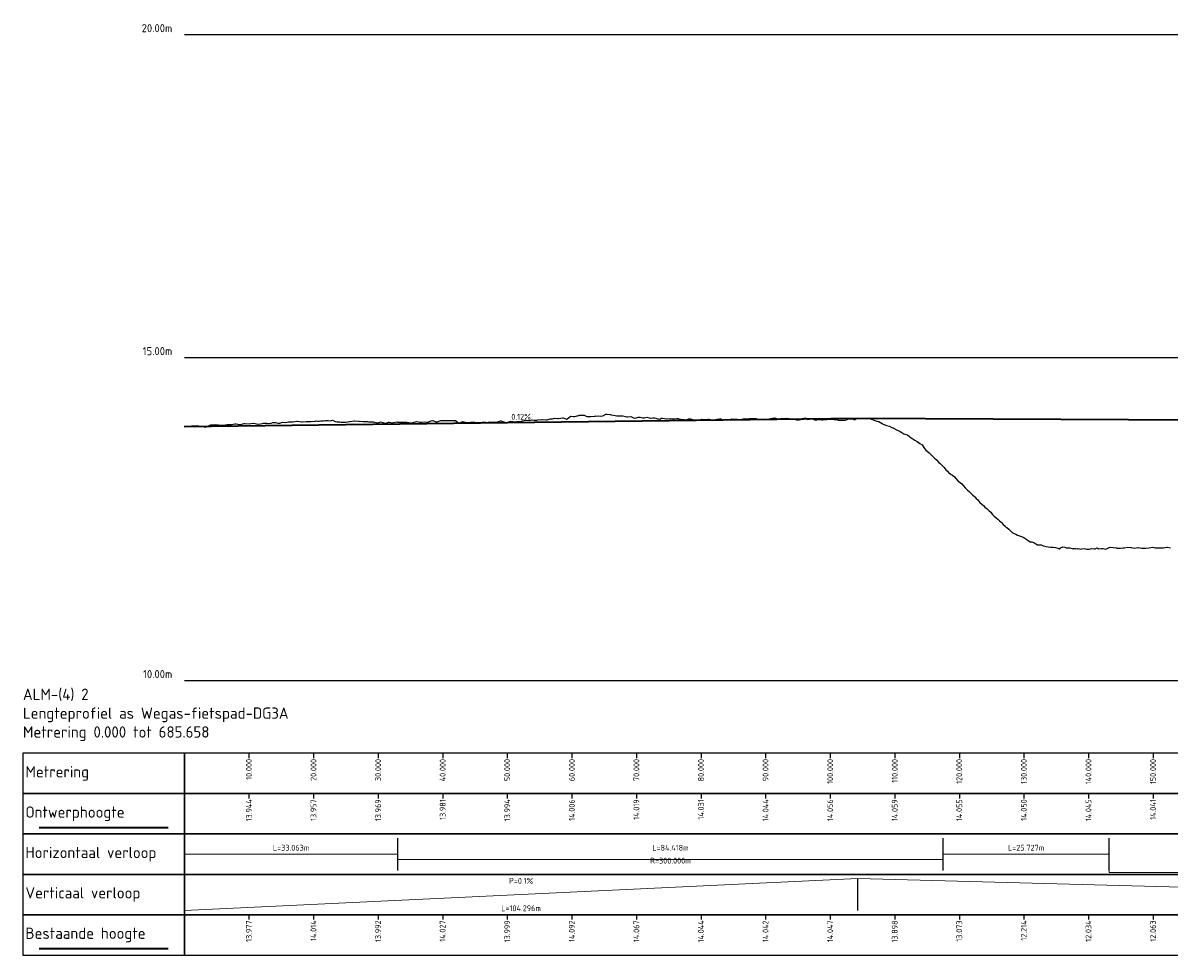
# Model space of a CAD drawing. Header units: metres. Extents: x 220364 to 225126, y 402650 to 403044.
# Tile 5 of 14: x 222409 to 222586, y 402650 to 402795. Entities that reach past the tile are written whole.
import ezdxf

# ---------------------------------------------------------------- set-up
doc = ezdxf.new("R2010")
doc.units = ezdxf.units.M
for name, color, linetype in [('C3D-PROFILE', 7, 'Continuous'), ('C3D-PROFILE_LABELING', 7, 'Continuous'), ('C3D-PROFILE_PROFILEVIEW', 7, 'Continuous'), ('C3D-PROFILE_PROFILEVIEW_LABELING', 7, 'Continuous')]:
    doc.layers.add(name, color=color, linetype=linetype)
for name, color, linetype, lineweight in [('N-WA-GW-MAAIVELD-G', 90, 'Continuous', 35), ('X-XX-AL-DETAIL_2-G', 7, 'Continuous', 25), ('X-XX-AL-PROFIELBALK-G', 7, 'Continuous', 25), ('X-XX-AL-T18', 7, 'Continuous', 18), ('X-XX-AL-T25', 7, 'Continuous', 25), ('X-XX-AL-T35', 7, 'Continuous', 35)]:
    doc.layers.add(name, color=color, linetype=linetype, lineweight=lineweight)
doc.styles.add('NLCS-ISO', font='NLCS-ISO.ttf')

# ---------------------------------------------------------------- blocks, each defined once
blk = doc.blocks.new('*U2')
at = {"layer": 'X-XX-AL-T25', "color": 7, "linetype": 'Continuous', "lineweight": 25, "insert": (205923.37, 396232.28), "char_height": 0.9, "attachment_point": 8, "rotation": 0.7151, "style": 'NLCS-ISO'}
blk.add_mtext('{\\fNLCS-ISO|b0|i0|c0|p10;\\C256;0.12%}', dxfattribs=at)
blk = doc.blocks.new('*U5')
at = {"layer": 'X-XX-AL-T25', "color": 7, "linetype": 'Continuous', "lineweight": 25, "char_height": 0.9, "attachment_point": 6, "rotation": 90, "style": 'NLCS-ISO'}
for s, insert in [('13.977', (205881.22, 396154.76)), ('14.014', (205891.22, 396154.76)), ('13.992', (205901.22, 396154.76)), ('14.027', (205911.22, 396154.76)), ('13.999', (205921.22, 396154.76)), ('14.092', (205931.22, 396154.76)), ('14.067', (205941.22, 396154.76)), ('14.044', (205951.22, 396154.76)), ('14.042', (205961.22, 396154.76)), ('14.047', (205971.22, 396154.76)), ('13.898', (205981.22, 396154.76)), ('13.073', (205991.22, 396154.76)), ('12.214', (206001.22, 396154.76)), ('12.034', (206011.22, 396154.76)), ('12.063', (206021.22, 396154.76))]:
    blk.add_mtext(s, dxfattribs=dict(at, insert=insert))
blk = doc.blocks.new('*U6')
at = {"layer": 'X-XX-AL-T25', "color": 7, "linetype": 'Continuous', "lineweight": 25, "char_height": 0.9, "attachment_point": 5, "style": 'NLCS-ISO'}
for s, insert in [('P=0.1%', (205923.37, 396160.89)), ('L=104.296m', (205923.37, 396156.64))]:
    blk.add_mtext(s, dxfattribs=dict(at, insert=insert))
blk = doc.blocks.new('*U7')
at = {"layer": 'X-XX-AL-T25', "color": 7, "linetype": 'Continuous', "lineweight": 25, "char_height": 0.9, "attachment_point": 5, "style": 'NLCS-ISO'}
for s, insert in [('L=33.063m', (205887.76, 396166.01)), ('L=84.418m', (205946.5, 396166.01)), ('L=25.727m', (206001.57, 396166.01)), ('R=300.000m', (205946.5, 396164.01))]:
    blk.add_mtext(s, dxfattribs=dict(at, insert=insert))
blk = doc.blocks.new('*U8')
at = {"layer": 'X-XX-AL-T25', "color": 7, "linetype": 'Continuous', "lineweight": 25, "char_height": 0.9, "attachment_point": 6, "rotation": 90, "style": 'NLCS-ISO'}
for s, insert in [('13.944', (205881.22, 396173.51)), ('13.957', (205891.22, 396173.51)), ('13.969', (205901.22, 396173.51)), ('13.981', (205911.22, 396173.51)), ('13.994', (205921.22, 396173.51)), ('14.006', (205931.22, 396173.51)), ('14.019', (205941.22, 396173.51)), ('14.031', (205951.22, 396173.51)), ('14.044', (205961.22, 396173.51)), ('14.056', (205971.22, 396173.51)), ('14.059', (205981.22, 396173.51)), ('14.055', (205991.22, 396173.51)), ('14.050', (206001.22, 396173.51)), ('14.045', (206011.22, 396173.51)), ('14.041', (206021.22, 396173.51))]:
    blk.add_mtext(s, dxfattribs=dict(at, insert=insert))
blk = doc.blocks.new('*U9')
at = {"layer": 'X-XX-AL-T25', "color": 7, "linetype": 'Continuous', "lineweight": 25, "char_height": 0.9, "attachment_point": 6, "rotation": 90, "style": 'NLCS-ISO'}
for s, insert in [('10.000', (205881.22, 396179.76)), ('20.000', (205891.22, 396179.76)), ('30.000', (205901.22, 396179.76)), ('40.000', (205911.22, 396179.76)), ('50.000', (205921.22, 396179.76)), ('60.000', (205931.22, 396179.76)), ('70.000', (205941.22, 396179.76)), ('80.000', (205951.22, 396179.76)), ('90.000', (205961.22, 396179.76)), ('100.000', (205971.22, 396179.76)), ('110.000', (205981.22, 396179.76)), ('120.000', (205991.22, 396179.76)), ('130.000', (206001.22, 396179.76)), ('140.000', (206011.22, 396179.76)), ('150.000', (206021.22, 396179.76))]:
    blk.add_mtext(s, dxfattribs=dict(at, insert=insert))
blk = doc.blocks.new('*U11')
at = {"layer": 'N-WA-GW-MAAIVELD-G', "color": 3, "linetype": 'Continuous', "lineweight": 35}
for p, q in [((205871.22, 396231.21), (205975.52, 396232.51)), ((205975.52, 396232.51), (206159.93, 396231.66))]:
    blk.add_line(p, q, dxfattribs=at)
blk = doc.blocks.new('*U12')
at = {"layer": 'C3D-PROFILE', "color": 7, "linetype": 'Continuous', "lineweight": -3}
for p, q in [((205930.68, 396232.51), (205931.04, 396232.83)), ((205931.04, 396232.83), (205931.5, 396232.79)), ((205931.5, 396232.79), (205931.68, 396232.77)), ((205931.68, 396232.77), (205932.25, 396232.95)), ((205932.25, 396232.95), (205932.31, 396232.96)), ((205932.31, 396232.96), (205932.32, 396232.95)), ((205932.32, 396232.95), (205932.43, 396232.96)), ((205932.43, 396232.96), (205932.93, 396232.97)), ((205932.93, 396232.97), (205933.16, 396232.96)), ((205933.16, 396232.96), (205933.55, 396232.79)), ((205933.55, 396232.79), (205934, 396232.78)), ((205934, 396232.78), (205934.18, 396232.77)), ((205934.18, 396232.77), (205934.7, 396232.8)), ((205934.7, 396232.8), (205934.8, 396232.82)), ((205934.8, 396232.82), (205934.83, 396232.82)), ((205934.83, 396232.82), (205935.42, 396232.88)), ((205935.42, 396232.88), (205935.67, 396232.82)), ((205935.67, 396232.82), (205936.05, 396232.85)), ((205936.05, 396232.85), (205936.51, 396233.11)), ((205936.51, 396233.11), (205936.67, 396233.12)), ((205936.67, 396233.12), (205937.12, 396233.07)), ((205937.12, 396233.07), (205937.14, 396233.07)), ((205937.14, 396233.07), (205937.29, 396233.03)), ((205937.29, 396233.03), (205937.35, 396233.03)), ((205937.35, 396233.03), (205937.91, 396232.95)), ((205937.91, 396232.95), (205938.21, 396232.89)), ((205938.21, 396232.89), (205938.52, 396232.88)), ((205938.52, 396232.88), (205939.06, 396232.87)), ((205939.06, 396232.87), (205939.14, 396232.86)), ((205939.14, 396232.86), (205939.34, 396232.81)), ((205939.34, 396232.81), (205939.76, 396232.72)), ((205939.76, 396232.72), (205939.92, 396232.7)), ((205939.92, 396232.7), (205940.37, 396232.75)), ((205940.37, 396232.75), (205940.77, 396232.55)), ((205940.99, 396232.49), (205941.54, 396232.66)), ((205941.54, 396232.66), (205941.6, 396232.69)), ((205941.6, 396232.69), (205941.63, 396232.69)), ((205941.63, 396232.69), (205941.81, 396232.65)), ((205941.81, 396232.65), (205942.22, 396232.55)), ((205942.5, 396232.59), (205942.83, 396232.66)), ((205942.83, 396232.66), (205943.37, 396232.5)), ((205871.22, 396231.21), (205871.62, 396231.25)), ((205871.62, 396231.25), (205871.7, 396231.28)), ((205871.7, 396231.28), (205871.77, 396231.3)), ((205871.77, 396231.3), (205872.05, 396231.22)), ((205872.05, 396231.22), (205872.36, 396231.32)), ((205872.36, 396231.32), (205872.45, 396231.33)), ((205872.45, 396231.33), (205873.1, 396231.37)), ((205873.1, 396231.37), (205873.13, 396231.37)), ((205873.13, 396231.37), (205873.48, 396231.32)), ((205873.48, 396231.32), (205873.81, 396231.28)), ((205873.81, 396231.28), (205873.84, 396231.28)), ((205873.84, 396231.28), (205874.49, 396231.13)), ((205874.49, 396231.13), (205874.58, 396231.16)), ((205874.58, 396231.16), (205875.16, 396231.45)), ((205875.16, 396231.45), (205875.32, 396231.47)), ((205875.32, 396231.47), (205875.84, 396231.49)), ((205875.84, 396231.49), (205876.06, 396231.52)), ((205876.06, 396231.52), (205876.52, 396231.48)), ((205876.52, 396231.48), (205876.8, 396231.41)), ((205876.8, 396231.41), (205877.2, 396231.45)), ((205877.2, 396231.45), (205877.54, 396231.5)), ((205877.54, 396231.5), (205877.87, 396231.52)), ((205877.87, 396231.52), (205878.28, 396231.55)), ((205878.28, 396231.55), (205878.55, 396231.54)), ((205878.55, 396231.54), (205879.02, 396231.62)), ((205879.02, 396231.62), (205879.23, 396231.63)), ((205879.23, 396231.63), (205879.76, 396231.54)), ((205879.76, 396231.54), (205879.91, 396231.52)), ((205879.91, 396231.52), (205880.5, 396231.68)), ((205880.5, 396231.68), (205880.59, 396231.7)), ((205880.59, 396231.7), (205881.24, 396231.65)), ((205881.24, 396231.65), (205881.26, 396231.65)), ((205881.26, 396231.65), (205881.51, 396231.68)), ((205881.51, 396231.68), (205881.94, 396231.73)), ((205881.94, 396231.73), (205881.98, 396231.73)), ((205881.98, 396231.73), (205882.62, 396231.56)), ((205882.62, 396231.56), (205882.72, 396231.56)), ((205882.72, 396231.56), (205883.3, 396231.7)), ((205883.3, 396231.7), (205883.46, 396231.75)), ((205883.46, 396231.75), (205883.98, 396231.76)), ((205883.98, 396231.76), (205884.2, 396231.7)), ((205884.2, 396231.7), (205884.65, 396231.74)), ((205884.65, 396231.74), (205884.94, 396231.83)), ((205884.94, 396231.83), (205885.33, 396231.84)), ((205885.33, 396231.84), (205885.68, 396231.74)), ((205885.68, 396231.74), (205886.01, 396231.76)), ((205886.01, 396231.76), (205886.42, 396231.88)), ((205886.42, 396231.88), (205886.69, 396231.85)), ((205886.69, 396231.85), (205887.17, 396231.91)), ((205887.17, 396231.91), (205887.37, 396231.93)), ((205887.37, 396231.93), (205887.91, 396231.95)), ((205887.91, 396231.95), (205888.04, 396231.97)), ((205888.04, 396231.97), (205888.65, 396232.03)), ((205888.65, 396232.03), (205888.72, 396232.03)), ((205888.72, 396232.03), (205889.39, 396231.94)), ((205889.39, 396231.94), (205889.4, 396231.93)), ((205889.4, 396231.93), (205889.53, 396231.95)), ((205889.53, 396231.95), (205890.08, 396232)), ((205890.08, 396232), (205890.13, 396232.01)), ((205890.13, 396232.01), (205890.75, 396232)), ((205890.75, 396232), (205890.87, 396231.99)), ((205890.87, 396231.99), (205891.43, 396232.05)), ((205891.43, 396232.05), (205891.52, 396232.04)), ((205891.52, 396232.04), (205891.61, 396232.09)), ((205891.61, 396232.09), (205891.87, 396232.03)), ((205891.87, 396232.03), (205892.11, 396232.07)), ((205892.11, 396232.07), (205892.35, 396232.09)), ((205892.35, 396232.09), (205892.79, 396232.12)), ((205892.79, 396232.12), (205893.09, 396232.13)), ((205893.09, 396232.13), (205893.47, 396232.15)), ((205893.47, 396232.15), (205893.83, 396232.12)), ((205893.83, 396232.12), (205894.14, 396232.18)), ((205894.14, 396232.18), (205894.57, 396232.02)), ((205894.57, 396232.02), (205894.82, 396231.94)), ((205894.82, 396231.94), (205895.31, 396231.93)), ((205895.31, 396231.93), (205895.5, 396231.88)), ((205895.5, 396231.88), (205896.05, 396231.89)), ((205896.05, 396231.89), (205896.18, 396231.89)), ((205896.18, 396231.89), (205896.79, 396232)), ((205896.79, 396232), (205896.86, 396232)), ((205896.86, 396232), (205897.53, 396232.12)), ((205897.53, 396232.12), (205897.53, 396232.12)), ((205897.53, 396232.12), (205897.56, 396232.12)), ((205897.56, 396232.12), (205898.21, 396232.06)), ((205898.21, 396232.06), (205898.27, 396232.05)), ((205898.27, 396232.05), (205898.89, 396231.99)), ((205898.89, 396231.99), (205899.01, 396231.99)), ((205899.01, 396231.99), (205899.57, 396231.98)), ((205899.57, 396231.98), (205899.75, 396231.97)), ((205899.75, 396231.97), (205900.25, 396231.95)), ((205900.25, 396231.95), (205900.49, 396231.97)), ((205900.49, 396231.97), (205900.92, 396231.84)), ((205900.92, 396231.84), (205901.23, 396231.81)), ((205901.23, 396231.81), (205901.6, 396231.95)), ((205901.6, 396231.95), (205901.97, 396231.86)), ((205901.97, 396231.86), (205902.28, 396231.75)), ((205902.28, 396231.75), (205902.71, 396231.85)), ((205902.71, 396231.85), (205902.84, 396231.9)), ((205902.84, 396231.9), (205902.96, 396231.89)), ((205902.96, 396231.89), (205903.2, 396231.84)), ((205903.2, 396231.84), (205903.45, 396231.81)), ((205903.45, 396231.81), (205903.63, 396231.85)), ((205903.63, 396231.85), (205904.2, 396231.94)), ((205904.2, 396231.94), (205904.29, 396231.9)), ((205904.29, 396231.9), (205904.31, 396231.89)), ((205904.31, 396231.89), (205904.94, 396231.9)), ((205904.94, 396231.9), (205904.99, 396231.91)), ((205904.99, 396231.91), (205905.39, 396231.91)), ((205905.39, 396231.91), (205905.66, 396231.9)), ((205905.66, 396231.9), (205905.69, 396231.9)), ((205905.69, 396231.9), (205906.33, 396231.8)), ((205906.33, 396231.8), (205906.44, 396231.8)), ((205906.44, 396231.8), (205907.01, 396231.93)), ((205907.01, 396231.93), (205907.18, 396231.98)), ((205907.18, 396231.98), (205907.68, 396231.9)), ((205907.68, 396231.9), (205907.93, 396231.9)), ((205907.93, 396231.9), (205908.35, 396231.94)), ((205908.35, 396231.94), (205908.68, 396231.92)), ((205908.68, 396231.92), (205908.98, 396231.94)), ((205908.98, 396231.94), (205909.02, 396231.94)), ((205909.02, 396231.94), (205909.43, 396232.1)), ((205909.43, 396232.1), (205909.69, 396232.13)), ((205909.69, 396232.13), (205910.19, 396231.95)), ((205910.19, 396231.95), (205910.35, 396231.96)), ((205910.35, 396231.96), (205910.95, 396232.15)), ((205910.95, 396232.15), (205911.02, 396232.16)), ((205911.02, 396232.16), (205911.46, 396232.15)), ((205911.46, 396232.15), (205911.68, 396232.14)), ((205911.68, 396232.14), (205911.71, 396232.15)), ((205911.71, 396232.15), (205912.34, 396232.17)), ((205912.34, 396232.17), (205912.47, 396232.15)), ((205912.47, 396232.15), (205913.01, 396232.15)), ((205913.01, 396232.15), (205913.23, 396232.14)), ((205913.23, 396232.14), (205913.67, 396231.8)), ((205913.67, 396231.8), (205914, 396231.85)), ((205913.67, 396231.8), (205913.67, 396231.8)), ((205914, 396231.85), (205914.33, 396232)), ((205914.33, 396232), (205914.77, 396231.87)), ((205914.77, 396231.87), (205914.98, 396231.84)), ((205914.98, 396231.84), (205915.55, 396231.92)), ((205915.55, 396231.92), (205915.64, 396231.91)), ((205915.64, 396231.91), (205916.13, 396231.88)), ((205916.13, 396231.88), (205916.29, 396231.86)), ((205916.29, 396231.86), (205916.32, 396231.86)), ((205916.32, 396231.86), (205916.95, 396231.85)), ((205916.95, 396231.85), (205917.09, 396231.82)), ((205917.09, 396231.82), (205917.6, 396231.93)), ((205917.6, 396231.93), (205917.87, 396231.87)), ((205917.87, 396231.87), (205918.26, 396231.81)), ((205918.26, 396231.81), (205918.36, 396231.88)), ((205918.36, 396231.88), (205918.43, 396231.93)), ((205918.43, 396231.93), (205918.65, 396231.91)), ((205918.65, 396231.91), (205918.9, 396231.88)), ((205918.9, 396231.88), (205919.14, 396231.93)), ((205919.14, 396231.93), (205919.44, 396231.91)), ((205919.44, 396231.91), (205919.55, 396231.91)), ((205919.55, 396231.91), (205920.07, 396232.06)), ((205920.07, 396232.06), (205920.2, 396232.09)), ((205920.2, 396232.09), (205920.22, 396232.09)), ((205920.22, 396232.09), (205920.84, 396231.87)), ((205920.84, 396231.87), (205921.01, 396231.83)), ((205921.01, 396231.83), (205921.49, 396231.94)), ((205921.49, 396231.94), (205921.8, 396232.05)), ((205921.8, 396232.05), (205922.14, 396231.99)), ((205922.14, 396231.99), (205922.59, 396231.95)), ((205922.59, 396231.95), (205922.78, 396232)), ((205922.78, 396232), (205923.05, 396232.01)), ((205923.05, 396232.01), (205923.39, 396232.03)), ((205923.39, 396232.03), (205923.42, 396232.04)), ((205923.42, 396232.04), (205923.57, 396232.08)), ((205923.57, 396232.08), (205924.06, 396232.23)), ((205924.06, 396232.23), (205924.19, 396232.19)), ((205924.19, 396232.19), (205924.7, 396232.15)), ((205924.7, 396232.15), (205924.99, 396232.28)), ((205924.99, 396232.28), (205925.34, 396232.23)), ((205925.34, 396232.23), (205925.8, 396232.21)), ((205925.8, 396232.21), (205925.98, 396232.28)), ((205925.98, 396232.28), (205926.6, 396232.31)), ((205926.6, 396232.31), (205926.62, 396232.31)), ((205926.62, 396232.31), (205926.67, 396232.3)), ((205926.67, 396232.3), (205927.25, 396232.25)), ((205927.25, 396232.25), (205927.41, 396232.24)), ((205927.41, 396232.24), (205927.74, 396232.37)), ((205927.74, 396232.37), (205927.89, 396232.43)), ((205927.89, 396232.43), (205928.22, 396232.43)), ((205928.22, 396232.43), (205928.52, 396232.51)), ((205928.52, 396232.51), (205929.04, 396232.47)), ((205929.04, 396232.47), (205929.15, 396232.44)), ((205929.15, 396232.44), (205929.52, 396232.51)), ((205929.52, 396232.51), (205929.78, 396232.57)), ((205929.78, 396232.57), (205929.86, 396232.56)), ((205929.86, 396232.56), (205930.41, 396232.36)), ((205930.41, 396232.36), (205930.68, 396232.51)), ((205940.77, 396232.55), (205940.99, 396232.49)), ((205942.22, 396232.55), (205942.5, 396232.59)), ((205943.37, 396232.5), (205943.43, 396232.5)), ((205943.43, 396232.5), (205943.77, 396232.58)), ((205943.77, 396232.58), (205944.04, 396232.56)), ((205944.04, 396232.56), (205944.25, 396232.49)), ((205944.25, 396232.49), (205944.49, 396232.4)), ((205944.49, 396232.4), (205944.65, 396232.39)), ((205944.65, 396232.39), (205944.85, 396232.34)), ((205944.85, 396232.34), (205945.12, 396232.51)), ((205945.12, 396232.51), (205945.26, 396232.52)), ((205945.26, 396232.52), (205945.58, 396232.47)), ((205945.58, 396232.47), (205945.87, 396232.4)), ((205945.87, 396232.4), (205946, 396232.42)), ((205946, 396232.42), (205946.48, 396232.47)), ((205946.48, 396232.47), (205946.5, 396232.47)), ((205946.5, 396232.47), (205946.88, 396232.43)), ((205946.88, 396232.43), (205947.08, 396232.4)), ((205947.08, 396232.4), (205947.5, 396232.44)), ((205947.5, 396232.44), (205947.69, 396232.45)), ((205947.69, 396232.45), (205947.78, 396232.42)), ((205947.78, 396232.42), (205948.29, 396232.32)), ((205948.29, 396232.32), (205948.67, 396232.33)), ((205948.67, 396232.33), (205948.89, 396232.28)), ((205948.89, 396232.28), (205949.35, 396232.41)), ((205949.35, 396232.41), (205949.5, 396232.43)), ((205949.5, 396232.43), (205949.57, 396232.42)), ((205949.57, 396232.42), (205950.1, 396232.25)), ((205950.1, 396232.25), (205950.46, 396232.26)), ((205950.46, 396232.26), (205950.7, 396232.26)), ((205950.7, 396232.26), (205951.19, 396232.33)), ((205951.19, 396232.33), (205951.2, 396232.33)), ((205951.2, 396232.33), (205951.3, 396232.34)), ((205951.3, 396232.34), (205951.36, 396232.32)), ((205951.36, 396232.32), (205951.9, 396232.32)), ((205951.9, 396232.32), (205952.28, 396232.38)), ((205952.28, 396232.38), (205952.5, 396232.34)), ((205952.5, 396232.34), (205952.91, 396232.27)), ((205952.91, 396232.27), (205953.09, 396232.23)), ((205953.09, 396232.23), (205953.19, 396232.25)), ((205953.19, 396232.25), (205953.69, 396232.37)), ((205953.69, 396232.37), (205954.11, 396232.43)), ((205954.11, 396232.43), (205954.22, 396232.41)), ((205954.22, 396232.41), (205954.29, 396232.39)), ((205954.29, 396232.39), (205954.58, 396232.26)), ((205954.58, 396232.26), (205954.88, 396232.33)), ((205954.88, 396232.33), (205954.94, 396232.32)), ((205954.94, 396232.32), (205955.03, 396232.31)), ((205955.03, 396232.31), (205955.48, 396232.32)), ((205955.48, 396232.32), (205955.88, 396232.38)), ((205955.88, 396232.38), (205955.94, 396232.39)), ((205955.94, 396232.39), (205956.07, 396232.38)), ((205956.07, 396232.38), (205956.3, 396232.38)), ((205956.3, 396232.38), (205956.67, 396232.36)), ((205956.67, 396232.36), (205956.88, 396232.34)), ((205956.88, 396232.34), (205957.26, 396232.32)), ((205957.26, 396232.32), (205957.82, 396232.43)), ((205957.82, 396232.43), (205957.85, 396232.43)), ((205957.85, 396232.43), (205957.89, 396232.44)), ((205957.89, 396232.44), (205958.44, 396232.43)), ((205958.44, 396232.43), (205958.76, 396232.47)), ((205958.76, 396232.47), (205959.03, 396232.48)), ((205959.03, 396232.48), (205959.48, 396232.48)), ((205959.48, 396232.48), (205959.62, 396232.47)), ((205959.62, 396232.47), (205959.7, 396232.44)), ((205959.7, 396232.44), (205960.21, 396232.33)), ((205960.21, 396232.33), (205960.57, 396232.33)), ((205960.57, 396232.33), (205960.64, 396232.33)), ((205960.64, 396232.33), (205960.8, 396232.31)), ((205960.8, 396232.31), (205961.04, 396232.28)), ((205961.04, 396232.28), (205961.38, 396232.34)), ((205961.38, 396232.34), (205961.6, 396232.34)), ((205961.6, 396232.34), (205961.97, 396232.44)), ((205961.97, 396232.44), (205962.53, 396232.57)), ((205962.53, 396232.57), (205962.55, 396232.57)), ((205962.55, 396232.57), (205962.57, 396232.57)), ((205962.57, 396232.57), (205963.14, 396232.42)), ((205963.14, 396232.42), (205963.53, 396232.44)), ((205963.53, 396232.44), (205963.65, 396232.46)), ((205963.65, 396232.46), (205964.02, 396232.47)), ((205964.02, 396232.47), (205964.31, 396232.47)), ((205964.31, 396232.47), (205964.49, 396232.49)), ((205964.49, 396232.49), (205964.89, 396232.45)), ((205964.89, 396232.45), (205965.26, 396232.39)), ((205965.26, 396232.39), (205965.46, 396232.35)), ((205965.46, 396232.35), (205965.48, 396232.35)), ((205965.48, 396232.35), (205965.5, 396232.35)), ((205965.5, 396232.35), (205966.06, 396232.26)), ((205966.06, 396232.26), (205966.45, 396232.28)), ((205966.45, 396232.28), (205966.64, 396232.32)), ((205966.64, 396232.32), (205966.9, 396232.45)), ((205966.9, 396232.45), (205967.22, 396232.53)), ((205967.22, 396232.53), (205967.3, 396232.57)), ((205967.3, 396232.57), (205967.44, 396232.51)), ((205967.44, 396232.51), (205967.66, 396232.36)), ((205967.66, 396232.36), (205967.79, 396232.32)), ((205967.79, 396232.32), (205968.3, 396232.4)), ((205968.3, 396232.4), (205968.37, 396232.4)), ((205968.37, 396232.4), (205968.43, 396232.39)), ((205968.43, 396232.39), (205968.95, 396232.21)), ((205968.95, 396232.21), (205969.42, 396232.31)), ((205969.42, 396232.31), (205969.53, 396232.33)), ((205969.53, 396232.33), (205969.7, 396232.32)), ((205969.7, 396232.32), (205969.95, 396232.28)), ((205969.95, 396232.28), (205970.11, 396232.26)), ((205970.11, 396232.26), (205970.42, 396232.31)), ((205970.42, 396232.31), (205970.69, 396232.31)), ((205970.69, 396232.31), (205971.04, 396232.36)), ((205971.04, 396232.36), (205971.26, 396232.35)), ((205971.26, 396232.35), (205971.43, 396232.36)), ((205971.43, 396232.36), (205971.83, 396232.31)), ((205971.83, 396232.31), (205972.36, 396232.25)), ((205972.36, 396232.25), (205972.41, 396232.24)), ((205972.41, 396232.24), (205972.45, 396232.23)), ((205972.45, 396232.23), (205972.98, 396232.21)), ((205972.98, 396232.21), (205973.46, 396232.21)), ((205973.46, 396232.21), (205973.56, 396232.18)), ((205973.56, 396232.18), (205973.68, 396232.25)), ((205973.68, 396232.25), (205974.13, 396232.42)), ((205974.13, 396232.42), (205974.48, 396232.43)), ((205974.48, 396232.43), (205974.63, 396232.41)), ((205974.63, 396232.41), (205974.64, 396232.4)), ((205974.64, 396232.4), (205974.71, 396232.39)), ((205974.71, 396232.39), (205974.99, 396232.28)), ((205974.99, 396232.28), (205975.28, 396232.39)), ((205975.28, 396232.39), (205975.36, 396232.48)), ((205975.36, 396232.48), (205975.52, 396232.51)), ((205975.52, 396232.51), (205975.85, 396232.51)), ((205975.85, 396232.51), (205976.23, 396232.49)), ((205976.23, 396232.49), (205976.41, 396232.46)), ((205976.41, 396232.46), (205976.57, 396232.49)), ((205976.57, 396232.49), (205976.98, 396232.49)), ((205976.98, 396232.49), (205977.49, 396232.39)), ((205977.49, 396232.39), (205977.55, 396232.37)), ((205977.55, 396232.37), (205977.61, 396232.35)), ((205977.61, 396232.35), (205978.12, 396232.14)), ((205978.12, 396232.14), (205978.65, 396232.02)), ((205978.65, 396232.02), (205978.69, 396232.02)), ((205978.69, 396232.02), (205978.74, 396232)), ((205978.74, 396232), (205979.26, 396231.67)), ((205979.26, 396231.67), (205979.33, 396231.65)), ((205979.33, 396231.65), (205979.71, 396231.49)), ((205979.71, 396231.49), (205979.83, 396231.44)), ((205979.83, 396231.44), (205979.96, 396231.39)), ((205979.96, 396231.39), (205980.39, 396231.28)), ((205980.39, 396231.28), (205980.79, 396231.08)), ((205980.79, 396231.08), (205980.96, 396231.02)), ((205980.96, 396231.02), (205981.14, 396230.91)), ((205981.14, 396230.91), (205981.52, 396230.73)), ((205981.52, 396230.73), (205981.86, 396230.57)), ((205981.86, 396230.57), (205982.09, 396230.44)), ((205982.09, 396230.44), (205982.33, 396230.29)), ((205982.33, 396230.29), (205982.65, 396230.09)), ((205982.65, 396230.09), (205982.94, 396230.01)), ((205982.94, 396230.01), (205983.22, 396229.95)), ((205983.22, 396229.95), (205983.52, 396229.65)), ((205983.52, 396229.65), (205983.78, 396229.47)), ((205983.78, 396229.47), (205984.01, 396229.29)), ((205984.01, 396229.29), (205984.02, 396229.29)), ((205984.02, 396229.29), (205984.34, 396229.13)), ((205984.34, 396229.13), (205984.68, 396228.9)), ((205984.68, 396228.9), (205984.9, 396228.73)), ((205984.9, 396228.73), (205985.12, 396228.6)), ((205985.12, 396228.6), (205985.46, 396228.38)), ((205985.46, 396228.38), (205985.81, 396227.84)), ((205985.81, 396227.84), (205986.02, 396227.55)), ((205986.02, 396227.55), (205986.23, 396227.38)), ((205986.23, 396227.38), (205986.58, 396227.15)), ((205986.58, 396227.15), (205986.94, 396226.79)), ((205986.94, 396226.79), (205987.14, 396226.58)), ((205987.14, 396226.58), (205987.34, 396226.38)), ((205987.34, 396226.38), (205987.7, 396226.05)), ((205987.7, 396226.05), (205988.07, 396225.66)), ((205988.07, 396225.66), (205988.26, 396225.49)), ((205988.26, 396225.49), (205988.45, 396225.29)), ((205988.45, 396225.29), (205988.71, 396225.03)), ((205988.71, 396225.03), (205988.82, 396224.91)), ((205988.82, 396224.91), (205989.19, 396224.48)), ((205989.19, 396224.48), (205989.38, 396224.31)), ((205989.38, 396224.31), (205989.57, 396224.1)), ((205989.57, 396224.1), (205989.94, 396223.8)), ((205989.94, 396223.8), (205990.19, 396223.69)), ((205990.19, 396223.69), (205990.5, 396223.41)), ((205990.5, 396223.41), (205990.7, 396223.18)), ((205990.7, 396223.18), (205991.06, 396222.74)), ((205991.06, 396222.74), (205991.41, 396222.49)), ((205991.41, 396222.49), (205991.61, 396222.33)), ((205991.61, 396222.33), (205991.82, 396222.1)), ((205991.82, 396222.1), (205992.17, 396221.7)), ((205992.17, 396221.7), (205992.51, 396221.39)), ((205992.51, 396221.39), (205992.73, 396221.18)), ((205992.73, 396221.18), (205992.95, 396220.97)), ((205992.95, 396220.97), (205993.29, 396220.64)), ((205993.29, 396220.64), (205993.62, 396220.32)), ((205993.62, 396220.32), (205993.85, 396220.08)), ((205993.85, 396220.08), (205994.08, 396219.85)), ((205994.08, 396219.85), (205994.4, 396219.47)), ((205994.4, 396219.47), (205994.72, 396219.21)), ((205994.72, 396219.21), (205994.96, 396218.98)), ((205994.96, 396218.98), (205995.2, 396218.75)), ((205995.2, 396218.75), (205995.52, 396218.47)), ((205995.52, 396218.47), (205995.83, 396218.18)), ((205995.83, 396218.18), (205996.08, 396217.95)), ((205996.08, 396217.95), (205996.33, 396217.67)), ((205996.33, 396217.67), (205996.64, 396217.33)), ((205996.64, 396217.33), (205996.93, 396217.07)), ((205996.93, 396217.07), (205997.19, 396216.9)), ((205997.19, 396216.9), (205997.46, 396216.61)), ((205997.46, 396216.61), (205997.65, 396216.44)), ((205997.65, 396216.44), (205997.75, 396216.35)), ((205997.75, 396216.35), (205998.03, 396216.07)), ((205998.03, 396216.07), (205998.31, 396215.77)), ((205998.31, 396215.77), (205998.4, 396215.7)), ((205998.4, 396215.7), (205998.58, 396215.57)), ((205998.58, 396215.57), (205998.87, 396215.34)), ((205998.87, 396215.34), (205999.15, 396215.07)), ((205999.15, 396215.07), (205999.43, 396214.82)), ((205999.43, 396214.82), (205999.71, 396214.64)), ((205999.71, 396214.64), (205999.98, 396214.54)), ((205999.98, 396214.54), (206000.25, 396214.41)), ((206000.25, 396214.41), (206000.54, 396214.29)), ((206000.54, 396214.29), (206000.84, 396214.2)), ((206000.84, 396214.2), (206001.1, 396214.1)), ((206001.1, 396214.1), (206001.36, 396213.95)), ((206001.36, 396213.95), (206001.66, 396213.74)), ((206001.66, 396213.74), (206001.96, 396213.54)), ((206001.96, 396213.54), (206002.21, 396213.38)), ((206002.21, 396213.38), (206002.46, 396213.35)), ((206002.46, 396213.35), (206002.77, 396213.25)), ((206002.77, 396213.25), (206003.09, 396213.06)), ((206003.09, 396213.06), (206003.33, 396212.9)), ((206003.33, 396212.9), (206003.57, 396212.88)), ((206003.57, 396212.88), (206003.89, 396212.9)), ((206003.89, 396212.9), (206004.21, 396212.75)), ((206004.21, 396212.75), (206004.45, 396212.69)), ((206004.45, 396212.69), (206004.67, 396212.64)), ((206004.67, 396212.64), (206005, 396212.58)), ((206005, 396212.58), (206005.34, 396212.56)), ((206005.34, 396212.56), (206005.56, 396212.53)), ((206005.56, 396212.53), (206005.78, 396212.52)), ((206005.78, 396212.52), (206006.12, 396212.48)), ((206006.12, 396212.48), (206006.47, 396212.38)), ((206006.47, 396212.38), (206006.68, 396212.28)), ((206006.68, 396212.28), (206006.89, 396212.43)), ((206006.89, 396212.43), (206007.24, 396212.58)), ((206007.24, 396212.58), (206007.59, 396212.54)), ((206007.59, 396212.54), (206007.79, 396212.43)), ((206007.79, 396212.43), (206007.99, 396212.45)), ((206007.99, 396212.45), (206008.35, 396212.44)), ((206008.35, 396212.44), (206008.72, 396212.35)), ((206008.72, 396212.35), (206008.85, 396212.31)), ((206008.85, 396212.31), (206008.91, 396212.33)), ((206008.91, 396212.33), (206009.22, 396212.33)), ((206009.22, 396212.33), (206009.47, 396212.31)), ((206009.47, 396212.31), (206009.59, 396212.33)), ((206009.59, 396212.33), (206009.85, 396212.26)), ((206009.85, 396212.26), (206010.03, 396212.23)), ((206010.03, 396212.23), (206010.2, 396212.27)), ((206010.2, 396212.27), (206010.58, 396212.34)), ((206010.58, 396212.34), (206010.97, 396212.23)), ((206010.97, 396212.23), (206011.14, 396212.22)), ((206011.14, 396212.22), (206011.31, 396212.25)), ((206011.31, 396212.25), (206011.7, 396212.33)), ((206011.7, 396212.33), (206012.1, 396212.29)), ((206012.1, 396212.29), (206012.26, 396212.27)), ((206012.26, 396212.27), (206012.58, 396212.43)), ((206012.58, 396212.43), (206012.82, 396212.29)), ((206012.82, 396212.29), (206013.23, 396212.32)), ((206013.23, 396212.32), (206013.37, 396212.35)), ((206013.37, 396212.35), (206013.52, 396212.33)), ((206013.52, 396212.33), (206013.93, 396212.25)), ((206013.93, 396212.25), (206014.35, 396212.46)), ((206014.35, 396212.46), (206014.43, 396212.48)), ((206014.43, 396212.48), (206014.49, 396212.5)), ((206014.49, 396212.5), (206014.62, 396212.53)), ((206014.62, 396212.53), (206015.05, 396212.51)), ((206015.05, 396212.51), (206015.49, 396212.42)), ((206015.49, 396212.42), (206015.6, 396212.37)), ((206015.6, 396212.37), (206015.72, 396212.39)), ((206015.72, 396212.39), (206016.16, 396212.37)), ((206016.16, 396212.37), (206016.62, 396212.43)), ((206016.62, 396212.43), (206016.72, 396212.43)), ((206016.72, 396212.43), (206016.81, 396212.46)), ((206016.81, 396212.46), (206017.27, 396212.56)), ((206017.27, 396212.56), (206017.76, 396212.5)), ((206017.76, 396212.5), (206017.83, 396212.48)), ((206017.83, 396212.48), (206017.9, 396212.47)), ((206017.9, 396212.47), (206018.39, 396212.37)), ((206018.39, 396212.37), (206018.89, 396212.48)), ((206018.89, 396212.48), (206018.95, 396212.49)), ((206018.95, 396212.49), (206018.99, 396212.48)), ((206018.99, 396212.48), (206019.5, 396212.39)), ((206019.5, 396212.39), (206020.03, 396212.37)), ((206020.03, 396212.37), (206020.06, 396212.38)), ((206020.06, 396212.38), (206020.09, 396212.38)), ((206020.09, 396212.38), (206020.62, 396212.46)), ((206020.62, 396212.46), (206021.17, 396212.53)), ((206021.17, 396212.53), (206021.17, 396212.53)), ((206021.17, 396212.53), (206021.17, 396212.53)), ((206021.17, 396212.53), (206021.54, 396212.46)), ((206021.54, 396212.46), (206021.73, 396212.44)), ((206021.73, 396212.44), (206021.92, 396212.42)), ((206021.92, 396212.42), (206022.29, 396212.45)), ((206022.29, 396212.45), (206022.29, 396212.45)), ((206022.29, 396212.45), (206022.3, 396212.45)), ((206022.3, 396212.45), (206022.48, 396212.44)), ((206022.48, 396212.44), (206022.84, 396212.42)), ((206022.84, 396212.42), (206023.35, 396212.53)), ((206023.35, 396212.53), (206023.4, 396212.55)), ((206023.4, 396212.55), (206023.45, 396212.53)), ((206023.45, 396212.53), (206023.95, 396212.44))]:
    blk.add_line(p, q, dxfattribs=at)
blk = doc.blocks.new('*U13')
at = {"layer": 'X-XX-AL-DETAIL_2-G', "color": 7, "linetype": 'Continuous', "lineweight": 25}
for p, q in [((0, 100), (2.5, 100)), ((0, 100), (685.66, 100)), ((0, 50), (2.5, 50)), ((0, 50), (685.66, 50)), ((0, 0), (2.5, 0)), ((0, 0), (685.66, 0))]:
    blk.add_line(p, q, dxfattribs=at)
at = {"layer": 'X-XX-AL-PROFIELBALK-G', "color": 7, "linetype": 'Continuous', "lineweight": 25}
for p, q in [((10, -11.25), (10, -12)), ((20, -11.25), (20, -12)), ((30, -11.25), (30, -12)), ((40, -11.25), (40, -12)), ((50, -11.25), (50, -12)), ((60, -11.25), (60, -12)), ((70, -11.25), (70, -12)), ((80, -11.25), (80, -12)), ((90, -11.25), (90, -12)), ((100, -11.25), (100, -12)), ((110, -11.25), (110, -12)), ((120, -11.25), (120, -12)), ((130, -11.25), (130, -12)), ((140, -11.25), (140, -12)), ((150, -11.25), (150, -12)), ((10, -17.5), (10, -18.25)), ((20, -17.5), (20, -18.25)), ((30, -17.5), (30, -18.25)), ((40, -17.5), (40, -18.25)), ((50, -17.5), (50, -18.25)), ((60, -17.5), (60, -18.25)), ((70, -17.5), (70, -18.25)), ((80, -17.5), (80, -18.25)), ((90, -17.5), (90, -18.25)), ((100, -17.5), (100, -18.25)), ((110, -17.5), (110, -18.25)), ((120, -17.5), (120, -18.25)), ((130, -17.5), (130, -18.25)), ((140, -17.5), (140, -18.25)), ((150, -17.5), (150, -18.25)), ((0, -29.38), (0, -24.38)), ((33.06, -29.38), (33.06, -24.38)), ((117.48, -29.38), (117.48, -24.38)), ((143.21, -29.38), (143.21, -24.38)), ((0, -35.62), (0, -30.62)), ((104.3, -35.62), (104.3, -30.62)), ((10, -36.25), (10, -37)), ((20, -36.25), (20, -37)), ((30, -36.25), (30, -37)), ((40, -36.25), (40, -37)), ((50, -36.25), (50, -37)), ((60, -36.25), (60, -37)), ((70, -36.25), (70, -37)), ((80, -36.25), (80, -37)), ((90, -36.25), (90, -37)), ((100, -36.25), (100, -37)), ((110, -36.25), (110, -37)), ((120, -36.25), (120, -37)), ((130, -36.25), (130, -37)), ((140, -36.25), (140, -37)), ((150, -36.25), (150, -37))]:
    blk.add_line(p, q, dxfattribs=at)
for points in [[(0, -17.5), (0, -11.25), (-25, -11.25), (-25, -17.5)], [(0, -17.5), (685.66, -17.5), (685.66, -11.25), (0, -11.25)], [(0, -23.75), (0, -17.5), (-25, -17.5), (-25, -23.75)], [(0, -23.75), (685.66, -23.75), (685.66, -17.5), (0, -17.5)], [(0, -30), (0, -23.75), (-25, -23.75), (-25, -30)], [(0, -30), (685.66, -30), (685.66, -23.75), (0, -23.75)], [(0, -36.25), (0, -30), (-25, -30), (-25, -36.25)], [(0, -36.25), (685.66, -36.25), (685.66, -30), (0, -30)], [(0, -42.5), (0, -36.25), (-25, -36.25), (-25, -42.5)], [(0, -42.5), (685.66, -42.5), (685.66, -36.25), (0, -36.25)]]:
    blk.add_3dface(points, dxfattribs=at)
at = {"layer": 'X-XX-AL-T18', "color": 7, "linetype": 'Continuous', "lineweight": 18}
for p, q in [((0, -26.88), (33.06, -26.88)), ((33.06, -26.88), (33.06, -27.72)), ((33.06, -27.72), (117.48, -27.72)), ((117.48, -27.72), (117.48, -26.88)), ((117.48, -26.88), (117.48, -26.88)), ((117.48, -26.88), (143.21, -26.88)), ((143.21, -26.88), (143.21, -29.69)), ((143.21, -29.69), (183.47, -29.69)), ((0, -35.62), (104.3, -30.62)), ((104.3, -30.62), (288.7, -35.62))]:
    blk.add_line(p, q, dxfattribs=at)
at = {"layer": 'X-XX-AL-T35', "color": 1, "linetype": 'Continuous', "lineweight": 35}
blk.add_line((-22.5, -22.75), (-2.5, -22.75), dxfattribs=at)
at = {"layer": 'X-XX-AL-T35', "color": 93, "linetype": 'Continuous', "lineweight": 35}
blk.add_line((-22.5, -41.5), (-2.5, -41.5), dxfattribs=at)
at = {"layer": 'C3D-PROFILE_PROFILEVIEW', "color": 7, "linetype": 'Continuous', "lineweight": -3, "char_height": 1.75, "attachment_point": 4, "style": 'NLCS-ISO'}
for s, insert in [('Ontwerphoogte', (-24.62, -20.62)), ('Bestaande hoogte', (-24.62, -39.38))]:
    blk.add_mtext(s, dxfattribs=dict(at, insert=insert))
at = {"layer": 'X-XX-AL-T25', "color": 7, "linetype": 'Continuous', "lineweight": 25, "style": 'NLCS-ISO'}
for s, insert, char_height, attachment_point in [('20.00m', (-1.88, 101), 1.25, 6), ('15.00m', (-1.88, 51), 1.25, 6), ('10.00m', (-1.88, 1), 1.25, 6), ('Metrering', (-24.62, -14.38), 1.75, 4), ('Horizontaal verloop', (-24.62, -26.88), 1.75, 4), ('Verticaal verloop', (-24.62, -33.12), 1.75, 4)]:
    blk.add_mtext(s, dxfattribs=dict(at, insert=insert, char_height=char_height, attachment_point=attachment_point))
at = {"layer": 'X-XX-AL-T35', "color": 7, "linetype": 'Continuous', "lineweight": 35, "insert": (-25, -1.25), "char_height": 1.75, "attachment_point": 1, "style": 'NLCS-ISO'}
blk.add_mtext('{\\C256;ALM-(4) 2\\PLengteprofiel as Wegas-fietspad-DG3A\\PMetrering 0.000 tot 685.658}', dxfattribs=at)

msp = doc.modelspace()

# ---------------------------------------------------------------- block references
at = {"layer": 'C3D-PROFILE', "color": 7, "linetype": 'Continuous', "lineweight": -3}
for name in ['*U11', '*U12']:
    msp.add_blockref(name, (16562.79, 6500.91), dxfattribs=at)
at = {"layer": 'C3D-PROFILE_LABELING', "color": 7, "linetype": 'Continuous', "lineweight": -3}
msp.add_blockref('*U2', (16562.79, 6500.91), dxfattribs=at)
at = {"layer": 'C3D-PROFILE_PROFILEVIEW', "color": 7, "linetype": 'Continuous', "lineweight": -3}
msp.add_blockref('*U13', (222434.02, 402692.8), dxfattribs=at)
at = {"layer": 'C3D-PROFILE_PROFILEVIEW_LABELING', "color": 7, "linetype": 'Continuous', "lineweight": -3}
for name in ['*U9', '*U8', '*U7', '*U6', '*U5']:
    msp.add_blockref(name, (16562.79, 6500.91), dxfattribs=at)

doc.saveas('drawing.dxf')
